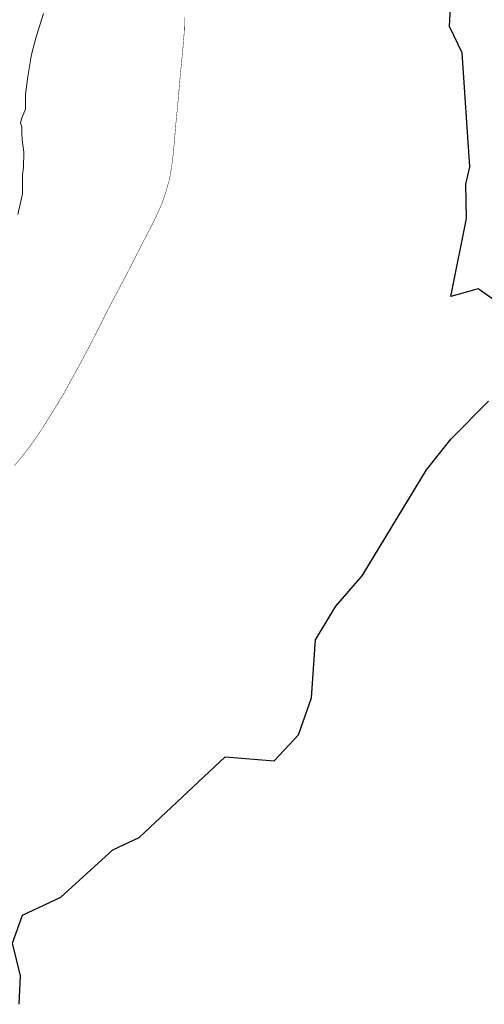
# Model space of a CAD drawing. Header units: metres. Extents: x 347609 to 404409, y 8548087 to 8605413.
# Tile 21 of 46: x 374376 to 374923, y 8561744 to 8562902. Entities that reach past the tile are written whole.
import ezdxf

# ---------------------------------------------------------------- set-up
doc = ezdxf.new("R2010")
doc.units = ezdxf.units.M
doc.layers.add('01. RIO', color=7, linetype='Continuous', lineweight=5, true_color=0x2776bb)
doc.layers.add('Red vial nacional', color=242, linetype='Continuous', lineweight=40)
doc.layers.add('ZR_LIMA_PSAD56_A_WGS84', color=210, linetype='Continuous')

# ---------------------------------------------------------------- blocks, each defined once
blk = doc.blocks.new('REIORORI')
at = {"layer": '01. RIO', "color": 152, "lineweight": 15, "true_color": 0x2776bb, "flags": 128}
blk.add_lwpolyline([(374374.3, 8562672.4), (374379.8, 8562697), (374379.6, 8562719), (374380.7, 8562727.9), (374381.4, 8562745.9), (374379.9, 8562754.4), (374379.4, 8562760.3), (374378.9, 8562768.2), (374379, 8562775.6), (374377.4, 8562779.9), (374378.7, 8562785.1), (374383.1, 8562796.4), (374383.4, 8562814.2), (374385.8, 8562835), (374390.3, 8562860.5), (374395.6, 8562881.3), (374404.4, 8562909)], dxfattribs=at)

msp = doc.modelspace()

# ---------------------------------------------------------------- linework, layer by layer
at = {"layer": 'Red vial nacional', "transparency": 33554623, "const_width": 0.5}
msp.add_lwpolyline([(374369.9, 8562377.1), (374379.9, 8562388.8), (374389.5, 8562401.3), (374398.7, 8562414.7), (374407.6, 8562428.3), (374416, 8562441.8), (374424.1, 8562455), (374431.6, 8562467.9), (374438.3, 8562480.3), (374445.1, 8562492.6), (374451.9, 8562505.2), (374458.9, 8562518.4), (374465.7, 8562531.8), (374472.3, 8562544.9), (374479, 8562558.2), (374486, 8562571.7), (374493.3, 8562585.4), (374500.7, 8562599.3), (374508, 8562613.5), (374515.3, 8562627.9), (374522.7, 8562642.3), (374530, 8562656.4), (374536.9, 8562670.2), (374543.2, 8562684.1), (374548.1, 8562698.3), (374552.8, 8562714.4), (374555.3, 8562730.1), (374557.4, 8562747), (374558.9, 8562764.5), (374560.4, 8562782.4), (374562.3, 8562801), (374563.8, 8562818.7), (374565.3, 8562836.1), (374567, 8562853.2), (374568.6, 8562870.2), (374570, 8562887.2), (374570.4, 8562904.3)], dxfattribs=at)
at = {"layer": 'ZR_LIMA_PSAD56_A_WGS84', "linetype": 'Continuous', "lineweight": 30, "flags": 128}
for points in [[(374939.8, 8562568.1), (374915.7, 8562585.1), (374883.6, 8562576.1), (374901.9, 8562667.9), (374901.1, 8562708.1), (374906.1, 8562728.4), (374896.9, 8562862.7), (374882, 8562893.5), (374885.8, 8562967.5)], [(374375.8, 8561743.8), (374377.3, 8561777.3), (374367.8, 8561815.7), (374379.8, 8561848.6), (374424.9, 8561869.8), (374485.8, 8561925.4), (374516.9, 8561940), (374618, 8562034.7), (374675.6, 8562030.2), (374704.5, 8562060.7), (374719.8, 8562104.2), (374724.4, 8562172.2), (374748.5, 8562212), (374779.4, 8562247.7), (374855.1, 8562372.4), (374883.9, 8562408.9), (374928.1, 8562453.1)]]:
    msp.add_lwpolyline(points, dxfattribs=at)

# ---------------------------------------------------------------- block references
msp.add_blockref('REIORORI', (0, 0))

doc.saveas('drawing.dxf')
